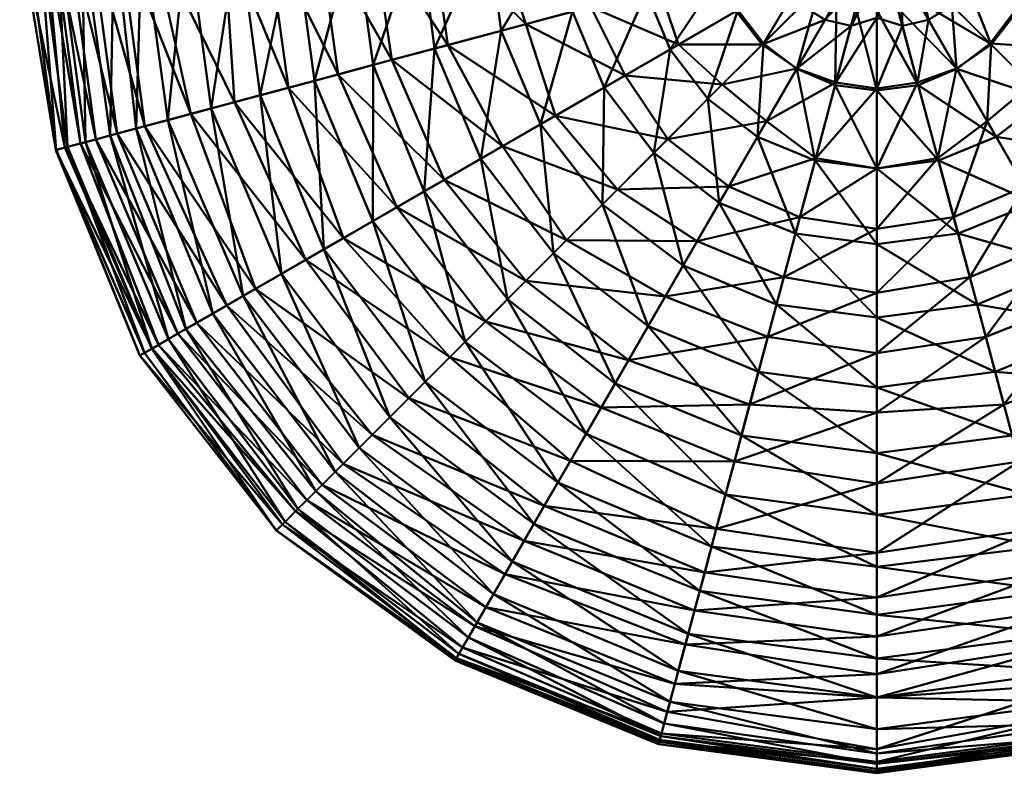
# Model space of a CAD drawing. Header units: millimetres. Extents: x -283 to 283, y -278 to 278.
# Tile 1 of 3: x -283 to 42, y -278 to -30. Entities that reach past the tile are written whole.
import ezdxf

# ---------------------------------------------------------------- set-up
doc = ezdxf.new("R2010")
doc.units = ezdxf.units.MM
doc.layers.add('A-GENM', color=13, linetype='Continuous', lineweight=30)
doc.layers.add('E-LITE-EQPM', color=33, linetype='Continuous', lineweight=30)

# ---------------------------------------------------------------- blocks, each defined once
blk = doc.blocks.new('6335_PLUSMINUS SOLO_Rotation transformation - 2700K-220638-_3D_')
at = {"layer": 'E-LITE-EQPM', "lineweight": 40}
mesh = blk.add_polyface(dxfattribs=at)
corners = [(-196.39, -113.39, 607.27), (-219.57, -58.83, 608.43), (-203.41, -54.5, 629.34), (-209.09, -120.72, 584.75), (-233.88, -62.67, 586.08), (-219.02, -126.45, 558.99), (-244.38, -65.48, 559.15), (-227.94, -131.6, 534.09), (-252.96, -67.78, 532.03), (-233.71, -134.93, 506.35), (-261.11, -69.96, 507), (-239.2, -138.1, 480.91), (-267, -71.54, 481.18), (-241.6, -139.49, 453.42), (-270.74, -72.54, 454.98), (-243.13, -140.37, 427.32), (-270.83, -72.57, 426.93), (-239.12, -138.06, 397.06), (-267.86, -71.77, 398.26), (-237, -136.83, 371.72), (-262.76, -70.41, 370.21), (-230.6, -133.14, 344.37), (-257.67, -69.04, 344.79), (-224.34, -129.53, 319.72), (-250.6, -67.15, 320.02), (-214.5, -123.84, 294.38), (-241.51, -64.71, 296.02), (-205.02, -118.37, 271.76), (-226.31, -60.64, 270.21), (-188.39, -108.77, 246.54), (-211.89, -56.78, 247.6), (-210.76, 0, 629.75), (-192.25, 0, 649.16), (-227.54, 0, 608.91), (-242.47, 0, 586.72), (-251.68, 0, 556.87), (-262.25, 0, 532.6), (-270.49, 0, 507.25), (-276.46, 0, 481.24), (-280.58, 0, 455.32), (-282.8, 0, 429.57), (-274.62, 0, 395.57), (-272.03, 0, 370.21), (-267.02, 0, 345), (-259.65, 0, 320.18), (-250.19, 0, 296.13), (-239.76, 0, 273.69), (-215.61, 0, 245.43), (-194.07, -52, 225.53), (-201.35, 0, 225.76)]
mesh.append_faces([[corners[k] for k in face] for face in [(0, 1, 2), (0, 3, 1), (3, 4, 1), (3, 5, 4), (5, 6, 4), (7, 8, 6), (9, 10, 8), (11, 12, 10), (13, 14, 12), (15, 16, 14), (17, 18, 16), (19, 20, 18), (21, 22, 20), (23, 24, 22), (23, 25, 24), (25, 26, 24), (25, 27, 26), (27, 28, 26), (27, 29, 28), (29, 30, 28), (2, 31, 32), (2, 1, 31), (1, 33, 31), (1, 4, 33), (4, 34, 33), (4, 6, 34), (6, 35, 34), (6, 8, 35), (8, 36, 35), (8, 10, 36), (10, 37, 36), (10, 12, 37), (12, 38, 37), (12, 14, 38), (14, 39, 38), (14, 16, 39), (16, 40, 39), (16, 18, 40), (18, 41, 40), (18, 20, 41), (20, 42, 41), (20, 22, 42), (22, 43, 42), (22, 24, 43), (24, 44, 43), (24, 26, 44), (26, 45, 44), (26, 28, 45), (28, 46, 45), (28, 30, 46), (30, 47, 46), (30, 48, 47), (48, 49, 47)]])
mesh = blk.add_polyface(dxfattribs=at)
corners = [(-90.54, -90.54, 698.51), (-110.92, -64.04, 698.65), (-89.93, -51.92, 709.85), (-106.63, -106.63, 683.75), (-130.69, -75.45, 684.15), (-121.82, -121.82, 667.36), (-149.35, -86.23, 667.9), (-135.8, -135.8, 648.59), (-166.33, -96.03, 648.63), (-115.74, -115.74, 188.75), (-142.78, -82.43, 189.24), (-158.37, -91.44, 206.22), (-102.35, -102.35, 173.63), (-123.48, -71.29, 172.84), (-85.6, -85.6, 159.11), (-106.05, -61.23, 159.56), (-100.37, -26.89, 710.26), (-123.88, -33.19, 699.46), (-145.89, -39.09, 684.62), (-166.13, -44.51, 666.42), (-185.52, -49.71, 648.63), (-182.42, -105.32, 629.48), (-203.41, -54.5, 629.34), (-196.39, -113.39, 607.27), (-188.39, -108.77, 246.54), (-175.99, -101.61, 226.73), (-211.89, -56.78, 247.6), (-194.07, -52, 225.53), (-177.67, -47.61, 206.72), (-159.96, -42.86, 189.54), (-141.52, -37.92, 174.27), (-115.79, -31.03, 158.74), (-83.01, -47.93, 146.63), (-94.38, -25.29, 147.13), (-104, 0, 710.74), (-78.75, 0, 719.13), (-128.33, 0, 699.8), (-150.89, 0, 684.07), (-172.17, 0, 667), (-192.25, 0, 649.16), (-201.35, 0, 225.76), (-184.28, 0, 206.87), (-166.43, 0, 189.88), (-146.79, 0, 174.37), (-125.8, 0, 160.61), (-93.74, 0, 146.06)]
mesh.append_faces([[corners[k] for k in face] for face in [(0, 1, 2), (0, 3, 1), (3, 4, 1), (3, 5, 4), (5, 6, 4), (7, 8, 6), (9, 10, 11), (9, 12, 10), (12, 13, 10), (12, 14, 13), (14, 15, 13), (2, 1, 16), (1, 17, 16), (1, 4, 17), (4, 18, 17), (4, 6, 18), (6, 19, 18), (6, 8, 19), (8, 20, 19), (8, 21, 20), (21, 22, 20), (21, 23, 22), (24, 25, 26), (25, 27, 26), (25, 11, 27), (11, 28, 27), (11, 10, 28), (10, 29, 28), (10, 13, 29), (13, 30, 29), (13, 15, 30), (15, 31, 30), (15, 32, 31), (32, 33, 31), (16, 34, 35), (16, 17, 34), (17, 36, 34), (17, 18, 36), (18, 37, 36), (18, 19, 37), (19, 38, 37), (19, 20, 38), (20, 39, 38), (20, 22, 39), (27, 28, 40), (28, 41, 40), (28, 29, 41), (29, 42, 41), (29, 30, 42), (30, 43, 42), (30, 31, 43), (31, 44, 43), (31, 33, 44), (33, 45, 44)]])
mesh = blk.add_polyface(dxfattribs=at)
corners = [(-20.38, -76.04, 718.94), (-39.36, -68.17, 718.83), (-26.42, -45.76, 724.88), (-13.46, -50.23, 130.11), (-26.35, -45.64, 130.24), (-36.43, -63.09, 137.1), (-37.4, -37.4, 725.45), (-18.78, -18.78, 729.29), (-55.69, -55.69, 719.2), (-51.95, -89.98, 710.19), (-48.82, -84.55, 147.11), (-68.99, -68.99, 147.09), (-50.99, -50.99, 136.93), (-37.77, -37.77, 130.36), (-17.08, -29.58, 125.44), (-24.81, -24.81, 125.56), (-23, -13.28, 729.17), (-45.8, -26.44, 725.41), (-68.17, -39.36, 718.87), (-73.52, -73.52, 710.63), (-89.93, -51.92, 709.85), (-90.54, -90.54, 698.51), (-85.6, -85.6, 159.11), (-106.05, -61.23, 159.56), (-83.01, -47.93, 146.63), (-65.39, -37.75, 137.68), (-46.35, -26.76, 130.38), (-29.58, -17.08, 125.44), (-25.63, -6.87, 728.76), (-51.05, -13.68, 725.03), (-76.03, -20.37, 718.79), (-100.37, -26.89, 710.26), (-94.38, -25.29, 147.13), (-71.72, -19.22, 137.41), (-53.24, -14.27, 130.66), (-35.41, -9.49, 125.77), (-14.96, -8.64, 122.46), (-26.55, 0, 728.99), (-52.88, 0, 725.33), (-78.75, 0, 719.13), (-93.74, 0, 146.06), (-73.48, 0, 137.23), (-54, 0, 130.47), (-35.09, 0, 125.56), (-19.87, -5.33, 122.75), (-18.73, 0, 122.58)]
mesh.append_faces([[corners[k] for k in face] for face in [(0, 1, 2), (3, 4, 5), (2, 6, 7), (2, 1, 6), (1, 8, 6), (1, 9, 8), (10, 5, 11), (5, 12, 11), (5, 4, 12), (4, 13, 12), (4, 14, 13), (14, 15, 13), (7, 6, 16), (6, 17, 16), (6, 8, 17), (8, 18, 17), (8, 19, 18), (19, 20, 18), (19, 21, 20), (22, 11, 23), (11, 24, 23), (11, 12, 24), (12, 25, 24), (12, 13, 25), (13, 26, 25), (13, 15, 26), (15, 27, 26), (16, 17, 28), (17, 29, 28), (17, 18, 29), (18, 30, 29), (18, 20, 30), (20, 31, 30), (24, 25, 32), (25, 33, 32), (25, 26, 33), (26, 34, 33), (26, 27, 34), (27, 35, 34), (27, 36, 35), (28, 29, 37), (29, 38, 37), (29, 30, 38), (30, 39, 38), (30, 31, 39), (32, 33, 40), (33, 41, 40), (33, 34, 41), (34, 42, 41), (34, 35, 42), (35, 43, 42), (35, 44, 43), (44, 45, 43)]])
mesh = blk.add_polyface(dxfattribs=at)
corners = [(0, -26.57, 729.44), (-6.87, -25.66, 729.32), (0, 0, 730.55), (0, -52.91, 725.75), (-13.7, -51.12, 725.86), (0, -78.68, 718.6), (-20.38, -76.04, 718.94), (0, -78.67, 138.39), (0, -52.22, 130.15), (-20.15, -75.2, 138.21), (-13.46, -50.23, 130.11), (0, -28.92, 124.75), (-8.45, -31.54, 125.24), (0, -14.79, 122.24), (-4.17, -15.56, 122.35), (0, -4.22, 121.13), (-1.5, -5.6, 121.2), (0, -2.53, 120.95), (-0.71, -2.66, 120.95), (-13.28, -23.01, 729.4), (0, 0, 730.55), (-26.42, -45.76, 724.88), (-36.43, -63.09, 137.1), (-26.35, -45.64, 130.24), (-17.08, -29.58, 125.44), (-7.58, -13.14, 122.27), (-2.56, -4.43, 121.17), (-1.39, -2.42, 120.95), (-18.78, -18.78, 729.29), (0, 0, 730.55), (-24.81, -24.81, 125.56), (-13.67, -13.67, 122.64), (-4.93, -4.93, 121.25), (-2.05, -2.05, 120.95), (-23, -13.28, 729.17), (0, 0, 730.55), (-29.58, -17.08, 125.44), (-14.96, -8.64, 122.46), (-5.58, -3.22, 121.23), (-2.68, -1.55, 120.95), (-25.63, -6.87, 728.76), (0, 0, 730.55), (-19.87, -5.33, 122.75), (-35.41, -9.49, 125.77), (-7.13, -1.91, 121.27), (-3.09, -0.83, 120.95), (-26.55, 0, 728.99), (0, 0, 730.55), (-18.73, 0, 122.58), (-8.21, 0, 121.3), (-3.96, 0, 120.95)]
mesh.append_faces([[corners[k] for k in face] for face in [(0, 1, 2), (0, 3, 1), (3, 4, 1), (3, 5, 4), (5, 6, 4), (7, 8, 9), (8, 10, 9), (8, 11, 10), (11, 12, 10), (11, 13, 12), (13, 14, 12), (13, 15, 14), (15, 16, 14), (15, 17, 16), (17, 18, 16), (1, 19, 20), (1, 4, 19), (4, 21, 19), (4, 6, 21), (9, 10, 22), (10, 12, 23), (12, 24, 23), (12, 14, 24), (14, 25, 24), (14, 16, 25), (16, 26, 25), (16, 18, 26), (18, 27, 26), (19, 28, 29), (19, 21, 28), (24, 25, 30), (25, 31, 30), (25, 26, 31), (26, 32, 31), (26, 27, 32), (27, 33, 32), (28, 34, 35), (30, 31, 36), (31, 37, 36), (31, 32, 37), (32, 38, 37), (32, 33, 38), (33, 39, 38), (34, 40, 41), (37, 42, 43), (37, 38, 42), (38, 44, 42), (38, 39, 44), (39, 45, 44), (40, 46, 47), (42, 44, 48), (44, 49, 48), (44, 45, 49), (45, 50, 49)]])
mesh = blk.add_polyface(dxfattribs=at)
corners = [(26.55, 0, 728.99), (25.63, -6.87, 728.76), (0, 0, 730.55), (18.73, 0, 122.58), (8.21, 0, 121.3), (19.87, -5.33, 122.75), (7.13, -1.91, 121.27), (3.96, 0, 120.95), (3.09, -0.83, 120.95), (23, -13.28, 729.17), (0, 0, 730.55), (14.96, -8.64, 122.46), (29.58, -17.08, 125.44), (5.58, -3.22, 121.23), (2.68, -1.55, 120.95), (18.78, -18.78, 729.29), (0, 0, 730.55), (24.81, -24.81, 125.56), (13.67, -13.67, 122.64), (4.93, -4.93, 121.25), (2.05, -2.05, 120.95), (13.28, -23.01, 729.4), (0, 0, 730.55), (17.08, -29.58, 125.44), (26.35, -45.64, 130.24), (7.58, -13.14, 122.27), (2.56, -4.43, 121.17), (1.39, -2.42, 120.95), (6.87, -25.66, 729.32), (0, 0, 730.55), (26.42, -45.76, 724.88), (13.7, -51.12, 725.86), (13.46, -50.23, 130.11), (20.15, -75.2, 138.21), (8.45, -31.54, 125.24), (4.17, -15.56, 122.35), (1.5, -5.6, 121.2), (0.71, -2.66, 120.95), (0, -26.57, 729.44), (0, 0, 730.55), (0, -52.91, 725.75), (20.38, -76.04, 718.94), (0, -78.68, 718.6), (0, -78.67, 138.39), (0, -52.22, 130.15), (0, -28.92, 124.75), (0, -14.79, 122.24), (0, -4.22, 121.13), (0, -2.53, 120.95)]
mesh.append_faces([[corners[k] for k in face] for face in [(0, 1, 2), (3, 4, 5), (4, 6, 5), (4, 7, 6), (7, 8, 6), (1, 9, 10), (5, 11, 12), (5, 6, 11), (6, 13, 11), (6, 8, 13), (8, 14, 13), (9, 15, 16), (12, 11, 17), (11, 18, 17), (11, 13, 18), (13, 19, 18), (13, 14, 19), (14, 20, 19), (15, 21, 22), (17, 23, 24), (17, 18, 23), (18, 25, 23), (18, 19, 25), (19, 26, 25), (19, 20, 26), (20, 27, 26), (21, 28, 29), (21, 30, 28), (30, 31, 28), (24, 32, 33), (24, 23, 32), (23, 34, 32), (23, 25, 34), (25, 35, 34), (25, 26, 35), (26, 36, 35), (26, 27, 36), (27, 37, 36), (28, 38, 39), (28, 31, 38), (31, 40, 38), (31, 41, 40), (41, 42, 40), (33, 32, 43), (32, 44, 43), (32, 34, 44), (34, 45, 44), (34, 35, 45), (35, 46, 45), (35, 36, 46), (36, 47, 46), (36, 37, 47), (37, 48, 47)]])
mesh = blk.add_polyface(dxfattribs=at)
corners = [(26.55, 0, 728.99), (52.88, 0, 725.33), (25.63, -6.87, 728.76), (51.05, -13.68, 725.03), (78.75, 0, 719.13), (76.03, -20.37, 718.79), (104, 0, 710.74), (93.74, 0, 146.06), (73.48, 0, 137.23), (94.38, -25.29, 147.13), (71.72, -19.22, 137.41), (54, 0, 130.47), (53.24, -14.27, 130.66), (35.09, 0, 125.56), (35.41, -9.49, 125.77), (18.73, 0, 122.58), (19.87, -5.33, 122.75), (23, -13.28, 729.17), (45.8, -26.44, 725.41), (68.17, -39.36, 718.87), (100.37, -26.89, 710.26), (89.93, -51.92, 709.85), (83.01, -47.93, 146.63), (65.39, -37.75, 137.68), (46.35, -26.76, 130.38), (29.58, -17.08, 125.44), (18.78, -18.78, 729.29), (37.4, -37.4, 725.45), (55.69, -55.69, 719.2), (73.52, -73.52, 710.63), (110.92, -64.04, 698.65), (106.05, -61.23, 159.56), (85.6, -85.6, 159.11), (68.99, -68.99, 147.09), (50.99, -50.99, 136.93), (37.77, -37.77, 130.36), (24.81, -24.81, 125.56), (13.28, -23.01, 729.4), (26.42, -45.76, 724.88), (39.36, -68.17, 718.83), (48.82, -84.55, 147.11), (36.43, -63.09, 137.1), (26.35, -45.64, 130.24), (13.7, -51.12, 725.86), (20.38, -76.04, 718.94), (20.15, -75.2, 138.21)]
mesh.append_faces([[corners[k] for k in face] for face in [(0, 1, 2), (1, 3, 2), (1, 4, 3), (4, 5, 3), (4, 6, 5), (7, 8, 9), (8, 10, 9), (8, 11, 10), (11, 12, 10), (11, 13, 12), (13, 14, 12), (13, 15, 14), (15, 16, 14), (2, 3, 17), (3, 18, 17), (3, 5, 18), (5, 19, 18), (5, 20, 19), (20, 21, 19), (9, 10, 22), (10, 23, 22), (10, 12, 23), (12, 24, 23), (12, 14, 24), (14, 25, 24), (14, 16, 25), (17, 18, 26), (18, 27, 26), (18, 19, 27), (19, 28, 27), (19, 21, 28), (21, 29, 28), (21, 30, 29), (31, 22, 32), (22, 33, 32), (22, 23, 33), (23, 34, 33), (23, 24, 34), (24, 35, 34), (24, 25, 35), (25, 36, 35), (26, 27, 37), (27, 38, 37), (27, 28, 38), (28, 39, 38), (28, 29, 39), (33, 34, 40), (34, 41, 40), (34, 35, 41), (35, 42, 41), (35, 36, 42), (38, 39, 43), (39, 44, 43), (41, 42, 45)]])
mesh = blk.add_polyface(dxfattribs=at)
corners = [(0, -78.68, 718.6), (0, -103.67, 708.89), (-20.38, -76.04, 718.94), (-26.83, -100.12, 708.78), (0, -127.85, 697.62), (-33.09, -123.48, 697.59), (0, -150.87, 684), (-39.05, -145.74, 684.04), (0, -172.58, 668.29), (-44.68, -166.73, 668.4), (0, -192.94, 651.04), (-49.9, -186.24, 650.68), (0, -182.53, 206.06), (0, -159.12, 186.86), (-46.98, -175.32, 205.58), (-41.94, -156.53, 188.07), (0, -139.57, 171.74), (-35.97, -134.23, 171.53), (0, -119.73, 158.7), (-30.67, -114.47, 158.31), (0, -98.54, 147.35), (-25.36, -94.66, 147.2), (0, -78.67, 138.39), (-20.15, -75.2, 138.21), (-39.36, -68.17, 718.83), (-51.95, -89.98, 710.19), (-63.89, -110.66, 697.33), (-75.43, -130.65, 683.96), (-86.33, -149.54, 668.58), (-95.93, -166.16, 648.1), (-52.94, -197.58, 227.43), (-101.09, -175.09, 226.19), (-90.93, -157.49, 205.74), (-81.89, -141.84, 188.79), (-69.77, -120.84, 171.73), (-59.27, -102.66, 158.32), (-48.82, -84.55, 147.11), (-36.43, -63.09, 137.1), (-73.52, -73.52, 710.63), (-55.69, -55.69, 719.2), (-90.54, -90.54, 698.51), (-106.63, -106.63, 683.75), (-115.74, -115.74, 188.75), (-102.35, -102.35, 173.63), (-85.6, -85.6, 159.11), (-68.99, -68.99, 147.09)]
mesh.append_faces([[corners[k] for k in face] for face in [(0, 1, 2), (1, 3, 2), (1, 4, 3), (4, 5, 3), (4, 6, 5), (6, 7, 5), (6, 8, 7), (8, 9, 7), (8, 10, 9), (10, 11, 9), (12, 13, 14), (13, 15, 14), (13, 16, 15), (16, 17, 15), (16, 18, 17), (18, 19, 17), (18, 20, 19), (20, 21, 19), (20, 22, 21), (22, 23, 21), (2, 3, 24), (3, 25, 24), (3, 5, 25), (5, 26, 25), (5, 7, 26), (7, 27, 26), (7, 9, 27), (9, 28, 27), (9, 11, 28), (11, 29, 28), (30, 14, 31), (14, 32, 31), (14, 15, 32), (15, 33, 32), (15, 17, 33), (17, 34, 33), (17, 19, 34), (19, 35, 34), (19, 21, 35), (21, 36, 35), (21, 23, 36), (23, 37, 36), (25, 38, 39), (25, 26, 38), (26, 40, 38), (26, 27, 40), (27, 41, 40), (27, 28, 41), (33, 34, 42), (34, 35, 43), (35, 44, 43), (35, 36, 44), (36, 45, 44)]])
mesh = blk.add_polyface(dxfattribs=at)
corners = [(110.92, -64.04, 698.65), (90.54, -90.54, 698.51), (73.52, -73.52, 710.63), (51.95, -89.98, 710.19), (39.36, -68.17, 718.83), (63.89, -110.66, 697.33), (106.63, -106.63, 683.75), (75.43, -130.65, 683.96), (102.35, -102.35, 173.63), (69.77, -120.84, 171.73), (81.89, -141.84, 188.79), (85.6, -85.6, 159.11), (59.27, -102.66, 158.32), (68.99, -68.99, 147.09), (48.82, -84.55, 147.11), (20.38, -76.04, 718.94), (26.83, -100.12, 708.78), (33.09, -123.48, 697.59), (39.05, -145.74, 684.04), (86.33, -149.54, 668.58), (44.68, -166.73, 668.4), (95.93, -166.16, 648.1), (49.9, -186.24, 650.68), (105.2, -182.21, 628.88), (101.09, -175.09, 226.19), (90.93, -157.49, 205.74), (52.94, -197.58, 227.43), (46.98, -175.32, 205.58), (41.94, -156.53, 188.07), (35.97, -134.23, 171.53), (30.67, -114.47, 158.31), (25.36, -94.66, 147.2), (36.43, -63.09, 137.1), (20.15, -75.2, 138.21), (0, -78.68, 718.6), (0, -103.67, 708.89), (0, -127.85, 697.62), (0, -150.87, 684), (0, -172.58, 668.29), (0, -182.53, 206.06), (0, -159.12, 186.86), (0, -139.57, 171.74), (0, -119.73, 158.7), (0, -98.54, 147.35), (0, -78.67, 138.39)]
mesh.append_faces([[corners[k] for k in face] for face in [(0, 1, 2), (2, 3, 4), (2, 1, 3), (1, 5, 3), (1, 6, 5), (6, 7, 5), (8, 9, 10), (8, 11, 9), (11, 12, 9), (11, 13, 12), (13, 14, 12), (4, 3, 15), (3, 16, 15), (3, 5, 16), (5, 17, 16), (5, 7, 17), (7, 18, 17), (7, 19, 18), (19, 20, 18), (19, 21, 20), (21, 22, 20), (21, 23, 22), (24, 25, 26), (25, 27, 26), (25, 10, 27), (10, 28, 27), (10, 9, 28), (9, 29, 28), (9, 12, 29), (12, 30, 29), (12, 14, 30), (14, 31, 30), (14, 32, 31), (32, 33, 31), (15, 16, 34), (16, 35, 34), (16, 17, 35), (17, 36, 35), (17, 18, 36), (18, 37, 36), (18, 20, 37), (20, 38, 37), (20, 22, 38), (27, 28, 39), (28, 40, 39), (28, 29, 40), (29, 41, 40), (29, 30, 41), (30, 42, 41), (30, 31, 42), (31, 43, 42), (31, 33, 43), (33, 44, 43)]])
mesh = blk.add_polyface(dxfattribs=at)
corners = [(-131.88, -228.42, 534.95), (-185.13, -185.13, 531.9), (-178.75, -178.75, 558.79), (-134.74, -233.37, 505.8), (-190.98, -190.98, 506.66), (-137.86, -238.79, 480.28), (-195.18, -195.18, 480.67), (-138.83, -240.47, 451.86), (-198.12, -198.12, 454.86), (-139.15, -241.01, 424.65), (-198.04, -198.04, 426.6), (-138.71, -240.25, 398.36), (-196.09, -196.09, 398.26), (-136.65, -236.69, 371.38), (-191.76, -191.76, 369.45), (-132.6, -229.67, 343.48), (-188.08, -188.08, 344.13), (-128.96, -223.36, 318.85), (-183.03, -183.03, 319.56), (-122.65, -212.44, 292.71), (-176.04, -176.04, 295.26), (-148.99, -148.99, 629.62), (-182.42, -105.32, 629.48), (-166.33, -96.03, 648.63), (-160.7, -160.7, 608.33), (-196.39, -113.39, 607.27), (-170.8, -170.8, 584.95), (-209.09, -120.72, 584.75), (-219.02, -126.45, 558.99), (-227.94, -131.6, 534.09), (-233.71, -134.93, 506.35), (-239.2, -138.1, 480.91), (-241.6, -139.49, 453.42), (-243.13, -140.37, 427.32), (-239.12, -138.06, 397.06), (-237, -136.83, 371.72), (-230.6, -133.14, 344.37), (-224.34, -129.53, 319.72), (-214.5, -123.84, 294.38), (-166.5, -166.5, 270.95), (-205.02, -118.37, 271.76), (-154.42, -154.42, 247.03), (-188.39, -108.77, 246.54), (-140.91, -140.91, 224.68), (-175.99, -101.61, 226.73), (-244.38, -65.48, 559.15), (-252.96, -67.78, 532.03), (-261.11, -69.96, 507), (-267, -71.54, 481.18), (-270.74, -72.54, 454.98), (-270.83, -72.57, 426.93), (-267.86, -71.77, 398.26), (-262.76, -70.41, 370.21), (-257.67, -69.04, 344.79)]
mesh.append_faces([[corners[k] for k in face] for face in [(0, 1, 2), (3, 4, 1), (5, 6, 4), (7, 8, 6), (7, 9, 8), (9, 10, 8), (11, 12, 10), (13, 14, 12), (15, 16, 14), (17, 18, 16), (19, 20, 18), (21, 22, 23), (21, 24, 22), (24, 25, 22), (24, 26, 25), (26, 27, 25), (26, 2, 27), (2, 28, 27), (2, 1, 28), (1, 29, 28), (1, 4, 29), (4, 30, 29), (4, 6, 30), (6, 31, 30), (6, 8, 31), (8, 32, 31), (8, 10, 32), (10, 33, 32), (10, 12, 33), (12, 34, 33), (12, 14, 34), (14, 35, 34), (14, 16, 35), (16, 36, 35), (16, 18, 36), (18, 37, 36), (18, 20, 37), (20, 38, 37), (20, 39, 38), (39, 40, 38), (39, 41, 40), (41, 42, 40), (41, 43, 42), (43, 44, 42), (28, 29, 45), (29, 30, 46), (30, 31, 47), (31, 32, 48), (32, 33, 49), (33, 34, 50), (34, 35, 51), (35, 36, 52), (36, 37, 53)]])
mesh = blk.add_polyface(dxfattribs=at)
corners = [(-62.21, -232.19, 582.71), (-120.26, -208.29, 582.97), (-113.12, -195.93, 606.11), (-65.48, -244.36, 559.12), (-126.5, -219.1, 559.15), (-68.22, -254.61, 534.7), (-131.88, -228.42, 534.95), (-70.13, -261.73, 507.93), (-134.74, -233.37, 505.8), (-71.26, -265.96, 479.77), (-137.86, -238.79, 480.28), (-71.58, -267.13, 450.53), (-138.83, -240.47, 451.86), (-71.98, -268.61, 424.43), (-139.15, -241.01, 424.65), (-71.75, -267.79, 398.18), (-138.71, -240.25, 398.36), (-71.02, -265.04, 372.38), (-136.65, -236.69, 371.38), (-69.11, -257.92, 345), (-132.6, -229.67, 343.48), (-66.62, -248.64, 318.46), (-128.96, -223.36, 318.85), (-63.15, -235.67, 291.78), (-122.65, -212.44, 292.71), (-60.15, -224.5, 269.01), (-116.34, -201.5, 269.17), (-56.78, -211.92, 247.61), (-109.7, -190, 247.61), (-86.33, -149.54, 668.58), (-121.82, -121.82, 667.36), (-106.63, -106.63, 683.75), (-95.93, -166.16, 648.1), (-135.8, -135.8, 648.59), (-105.2, -182.21, 628.88), (-148.99, -148.99, 629.62), (-160.7, -160.7, 608.33), (-170.8, -170.8, 584.95), (-178.75, -178.75, 558.79), (-185.13, -185.13, 531.9), (-190.98, -190.98, 506.66), (-195.18, -195.18, 480.67), (-198.04, -198.04, 426.6), (-196.09, -196.09, 398.26), (-191.76, -191.76, 369.45), (-188.08, -188.08, 344.13), (-183.03, -183.03, 319.56), (-176.04, -176.04, 295.26), (-166.5, -166.5, 270.95), (-154.42, -154.42, 247.03), (-101.09, -175.09, 226.19), (-140.91, -140.91, 224.68), (-90.93, -157.49, 205.74), (-129.14, -129.14, 206.11), (-81.89, -141.84, 188.79), (-115.74, -115.74, 188.75), (-69.77, -120.84, 171.73), (-102.35, -102.35, 173.63), (-149.35, -86.23, 667.9), (-166.33, -96.03, 648.63), (-175.99, -101.61, 226.73), (-158.37, -91.44, 206.22)]
mesh.append_faces([[corners[k] for k in face] for face in [(0, 1, 2), (3, 4, 1), (5, 6, 4), (7, 8, 6), (9, 10, 8), (11, 12, 10), (11, 13, 12), (13, 14, 12), (13, 15, 14), (15, 16, 14), (15, 17, 16), (17, 18, 16), (19, 20, 18), (21, 22, 20), (23, 24, 22), (25, 26, 24), (27, 28, 26), (29, 30, 31), (29, 32, 30), (32, 33, 30), (32, 34, 33), (34, 35, 33), (34, 2, 35), (2, 36, 35), (2, 1, 36), (1, 37, 36), (1, 4, 37), (4, 38, 37), (4, 6, 38), (6, 8, 39), (8, 10, 40), (10, 12, 41), (14, 16, 42), (16, 18, 43), (18, 20, 44), (20, 22, 45), (22, 24, 46), (24, 26, 47), (26, 48, 47), (26, 28, 48), (28, 49, 48), (28, 50, 49), (50, 51, 49), (50, 52, 51), (52, 53, 51), (52, 54, 53), (54, 55, 53), (56, 57, 55), (30, 33, 58), (33, 35, 59), (51, 53, 60), (53, 61, 60), (53, 55, 61)]])
mesh = blk.add_polyface(dxfattribs=at)
corners = [(0, -192.94, 651.04), (0, -210.08, 628.12), (-49.9, -186.24, 650.68), (-54.49, -203.37, 629.23), (0, -225.92, 605.42), (-58.41, -217.99, 604.91), (0, -240.29, 582.54), (-62.21, -232.19, 582.71), (0, -253.22, 559.54), (-65.48, -244.36, 559.12), (0, -263.67, 534.82), (-68.22, -254.61, 534.7), (0, -271.68, 508.94), (-70.13, -261.73, 507.93), (0, -275.02, 479.35), (-71.26, -265.96, 479.77), (0, -276.75, 450.76), (-71.58, -267.13, 450.53), (0, -278.19, 424.54), (-71.98, -268.61, 424.43), (0, -277.45, 398.39), (-71.75, -267.79, 398.18), (0, -274.36, 372.35), (-71.02, -265.04, 372.38), (0, -270.23, 347.69), (-69.11, -257.92, 345), (0, -253.16, 315.2), (-66.62, -248.64, 318.46), (0, -245.43, 292.8), (-63.15, -235.67, 291.78), (0, -233.05, 269.42), (-60.15, -224.5, 269.01), (0, -220.18, 248.07), (-56.78, -211.92, 247.61), (0, -205.46, 227.9), (-52.94, -197.58, 227.43), (0, -182.53, 206.06), (-46.98, -175.32, 205.58), (-95.93, -166.16, 648.1), (-105.2, -182.21, 628.88), (-113.12, -195.93, 606.11), (-120.26, -208.29, 582.97), (-126.5, -219.1, 559.15), (-131.88, -228.42, 534.95), (-134.74, -233.37, 505.8), (-137.86, -238.79, 480.28), (-136.65, -236.69, 371.38), (-132.6, -229.67, 343.48), (-128.96, -223.36, 318.85), (-122.65, -212.44, 292.71), (-116.34, -201.5, 269.17), (-109.7, -190, 247.61), (-101.09, -175.09, 226.19)]
mesh.append_faces([[corners[k] for k in face] for face in [(0, 1, 2), (1, 3, 2), (1, 4, 3), (4, 5, 3), (4, 6, 5), (6, 7, 5), (6, 8, 7), (8, 9, 7), (8, 10, 9), (10, 11, 9), (10, 12, 11), (12, 13, 11), (12, 14, 13), (14, 15, 13), (14, 16, 15), (16, 17, 15), (16, 18, 17), (18, 19, 17), (18, 20, 19), (20, 21, 19), (20, 22, 21), (22, 23, 21), (22, 24, 23), (24, 25, 23), (24, 26, 25), (26, 27, 25), (26, 28, 27), (28, 29, 27), (28, 30, 29), (30, 31, 29), (30, 32, 31), (32, 33, 31), (32, 34, 33), (34, 35, 33), (34, 36, 35), (36, 37, 35), (2, 3, 38), (3, 39, 38), (3, 5, 39), (5, 40, 39), (5, 7, 40), (7, 9, 41), (9, 11, 42), (11, 13, 43), (13, 15, 44), (15, 17, 45), (23, 25, 46), (25, 27, 47), (27, 29, 48), (29, 31, 49), (31, 33, 50), (33, 35, 51), (35, 52, 51)]])
mesh = blk.add_polyface(dxfattribs=at)
corners = [(105.2, -182.21, 628.88), (54.49, -203.37, 629.23), (49.9, -186.24, 650.68), (113.12, -195.93, 606.11), (58.41, -217.99, 604.91), (120.26, -208.29, 582.97), (62.21, -232.19, 582.71), (126.5, -219.1, 559.15), (65.48, -244.36, 559.12), (131.88, -228.42, 534.95), (68.22, -254.61, 534.7), (134.74, -233.37, 505.8), (70.13, -261.73, 507.93), (137.86, -238.79, 480.28), (71.26, -265.96, 479.77), (136.65, -236.69, 371.38), (71.02, -265.04, 372.38), (71.75, -267.79, 398.18), (132.6, -229.67, 343.48), (69.11, -257.92, 345), (128.96, -223.36, 318.85), (66.62, -248.64, 318.46), (122.65, -212.44, 292.71), (63.15, -235.67, 291.78), (116.34, -201.5, 269.17), (60.15, -224.5, 269.01), (109.7, -190, 247.61), (56.78, -211.92, 247.61), (101.09, -175.09, 226.19), (52.94, -197.58, 227.43), (0, -192.94, 651.04), (0, -172.58, 668.29), (0, -210.08, 628.12), (0, -225.92, 605.42), (0, -240.29, 582.54), (0, -253.22, 559.54), (0, -263.67, 534.82), (0, -271.68, 508.94), (0, -275.02, 479.35), (71.58, -267.13, 450.53), (0, -276.75, 450.76), (71.98, -268.61, 424.43), (0, -278.19, 424.54), (0, -277.45, 398.39), (0, -274.36, 372.35), (0, -270.23, 347.69), (0, -253.16, 315.2), (0, -245.43, 292.8), (0, -233.05, 269.42), (0, -220.18, 248.07), (0, -205.46, 227.9), (46.98, -175.32, 205.58), (0, -182.53, 206.06)]
mesh.append_faces([[corners[k] for k in face] for face in [(0, 1, 2), (0, 3, 1), (3, 4, 1), (5, 6, 4), (7, 8, 6), (9, 10, 8), (11, 12, 10), (13, 14, 12), (15, 16, 17), (18, 19, 16), (20, 21, 19), (22, 23, 21), (24, 25, 23), (26, 27, 25), (26, 28, 27), (28, 29, 27), (2, 30, 31), (2, 1, 30), (1, 32, 30), (1, 4, 32), (4, 33, 32), (4, 6, 33), (6, 34, 33), (6, 8, 34), (8, 35, 34), (8, 10, 35), (10, 36, 35), (10, 12, 36), (12, 37, 36), (12, 14, 37), (14, 38, 37), (14, 39, 38), (39, 40, 38), (39, 41, 40), (41, 42, 40), (41, 17, 42), (17, 43, 42), (17, 16, 43), (16, 44, 43), (16, 19, 44), (19, 45, 44), (19, 21, 45), (21, 46, 45), (21, 23, 46), (23, 47, 46), (23, 25, 47), (25, 48, 47), (25, 27, 48), (27, 49, 48), (27, 29, 49), (29, 50, 49), (29, 51, 50), (51, 52, 50)]])

msp = doc.modelspace()

# ---------------------------------------------------------------- block references
at = {"layer": 'A-GENM', "lineweight": 40}
msp.add_blockref('6335_PLUSMINUS SOLO_Rotation transformation - 2700K-220638-_3D_', (0, 0), dxfattribs=at)

doc.saveas('drawing.dxf')
